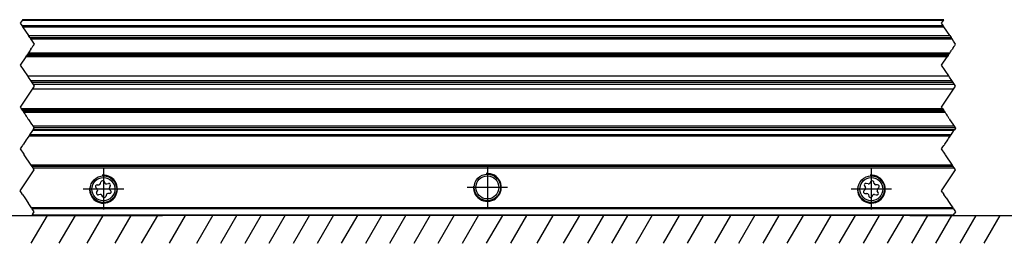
# Model space of a CAD drawing. Header units: millimetres. Extents: x -746 to 1106, y -92 to 517.
# Tile 34 of 55: x -385 to -244, y 205 to 237. Entities that reach past the tile are written whole.
import ezdxf

# ---------------------------------------------------------------- set-up
doc = ezdxf.new("R2010")
doc.units = ezdxf.units.MM
doc.linetypes.add('DOT_CENTER', pattern=[14, 12, -1, 0, -1])
doc.layers.add('1', color=7, linetype='Continuous')

# ---------------------------------------------------------------- blocks, each defined once
blk = doc.blocks.new('REGLA_SV2-720-T__7', base_point=(-579.95, 218.55))
at = {"color": 2, "linetype": 'DOT_CENTER'}
for p, q in [((-385.11, 236.45), (-385.38, 236.05)), ((-385.38, 236.05), (-385.16, 235.73)), ((-385.16, 235.73), (-385.04, 235.55)), ((-385.04, 236.55), (-385.11, 236.45)), ((-253.38, 236.05), (-253.11, 236.45)), ((-253.16, 235.73), (-253.38, 236.05)), ((-253.04, 235.55), (-253.16, 235.73)), ((-253.11, 236.45), (-253.04, 236.55)), ((-385.04, 235.55), (-384.2, 234.29)), ((-384.01, 234.01), (-384.2, 234.29)), ((-252.2, 234.29), (-253.04, 235.55)), ((-252.2, 234.29), (-252.01, 234.01)), ((-384.01, 234.01), (-383.88, 233.81)), ((-383.88, 233.81), (-383.68, 233.5)), ((-383.68, 233.5), (-383.38, 233.05)), ((-383.52, 232.83), (-383.6, 232.72)), ((-383.5, 232.87), (-383.52, 232.83)), ((-383.38, 233.05), (-383.5, 232.87)), ((-251.88, 233.81), (-252.01, 234.01)), ((-251.68, 233.5), (-251.88, 233.81)), ((-251.38, 233.05), (-251.68, 233.5)), ((-251.6, 232.72), (-251.52, 232.83)), ((-251.52, 232.83), (-251.5, 232.87)), ((-251.5, 232.87), (-251.38, 233.05)), ((-384.58, 231.24), (-384.45, 231.44)), ((-384.35, 231.58), (-384.45, 231.44)), ((-384.3, 231.66), (-384.35, 231.58)), ((-384.22, 231.78), (-384.3, 231.66)), ((-384.11, 231.95), (-384.22, 231.78)), ((-384.01, 232.09), (-384.11, 231.95)), ((-383.93, 232.21), (-384.01, 232.09)), ((-383.84, 232.35), (-383.93, 232.21)), ((-383.84, 232.35), (-383.77, 232.46)), ((-383.72, 232.53), (-383.77, 232.46)), ((-383.6, 232.72), (-383.72, 232.53)), ((-252.45, 231.44), (-252.58, 231.24)), ((-252.45, 231.44), (-252.35, 231.58)), ((-252.35, 231.58), (-252.31, 231.66)), ((-252.31, 231.66), (-252.22, 231.78)), ((-252.22, 231.78), (-252.11, 231.95)), ((-252.11, 231.95), (-252.01, 232.09)), ((-252.01, 232.09), (-251.94, 232.21)), ((-251.94, 232.21), (-251.84, 232.35)), ((-251.77, 232.46), (-251.84, 232.35)), ((-251.77, 232.46), (-251.72, 232.53)), ((-251.72, 232.53), (-251.6, 232.72)), ((-384.58, 231.24), (-385.38, 230.05)), ((-385.38, 230.05), (-384.34, 228.5)), ((-253.38, 230.05), (-252.58, 231.24)), ((-252.34, 228.5), (-253.38, 230.05)), ((-384.34, 228.5), (-384.24, 228.35)), ((-384.24, 228.35), (-383.9, 227.84)), ((-383.9, 227.84), (-383.71, 227.55)), ((-383.71, 227.55), (-383.52, 227.26)), ((-383.52, 227.26), (-383.38, 227.05)), ((-252.24, 228.35), (-252.34, 228.5)), ((-251.9, 227.84), (-252.24, 228.35)), ((-251.71, 227.55), (-251.9, 227.84)), ((-251.52, 227.26), (-251.71, 227.55)), ((-251.38, 227.05), (-251.52, 227.26)), ((-383.67, 226.6), (-385.38, 224.05)), ((-383.58, 226.75), (-383.67, 226.6)), ((-383.38, 227.05), (-383.58, 226.75)), ((-253.38, 224.05), (-251.68, 226.6)), ((-251.68, 226.6), (-251.58, 226.75)), ((-251.58, 226.75), (-251.38, 227.05)), ((-385.38, 224.05), (-385.25, 223.86)), ((-385.12, 223.66), (-385.25, 223.86)), ((-385.12, 223.66), (-385.02, 223.52)), ((-385.02, 223.52), (-384.97, 223.44)), ((-384.97, 223.44), (-384.89, 223.32)), ((-384.89, 223.32), (-384.78, 223.15)), ((-384.78, 223.15), (-384.68, 223.01)), ((-384.68, 223.01), (-384.6, 222.89)), ((-384.6, 222.89), (-384.51, 222.75)), ((-253.25, 223.86), (-253.38, 224.05)), ((-253.25, 223.86), (-253.12, 223.66)), ((-253.02, 223.52), (-253.12, 223.66)), ((-252.97, 223.44), (-253.02, 223.52)), ((-252.89, 223.32), (-252.97, 223.44)), ((-252.78, 223.15), (-252.89, 223.32)), ((-252.68, 223.01), (-252.78, 223.15)), ((-252.6, 222.89), (-252.68, 223.01)), ((-252.51, 222.75), (-252.6, 222.89)), ((-384.51, 222.75), (-384.44, 222.64)), ((-384.44, 222.64), (-384.39, 222.57)), ((-384.39, 222.57), (-384.27, 222.38)), ((-384.21, 222.3), (-384.27, 222.38)), ((-384.21, 222.3), (-384.19, 222.27)), ((-384.19, 222.27), (-383.74, 221.6)), ((-383.74, 221.6), (-383.54, 221.29)), ((-252.44, 222.64), (-252.51, 222.75)), ((-252.39, 222.57), (-252.44, 222.64)), ((-252.27, 222.38), (-252.39, 222.57)), ((-252.27, 222.38), (-252.21, 222.3)), ((-252.19, 222.27), (-252.21, 222.3)), ((-251.74, 221.6), (-252.19, 222.27)), ((-251.54, 221.29), (-251.74, 221.6)), ((-384.02, 220.09), (-384.14, 219.9)), ((-383.63, 220.67), (-384.02, 220.09)), ((-383.61, 220.69), (-383.63, 220.67)), ((-383.54, 220.81), (-383.61, 220.69)), ((-383.54, 221.29), (-383.4, 221.09)), ((-383.54, 220.81), (-383.38, 221.05)), ((-383.38, 221.05), (-383.4, 221.09)), ((-252.14, 219.9), (-252.02, 220.09)), ((-252.02, 220.09), (-251.63, 220.67)), ((-251.63, 220.67), (-251.62, 220.69)), ((-251.62, 220.69), (-251.54, 220.81)), ((-251.4, 221.09), (-251.54, 221.29)), ((-251.38, 221.05), (-251.54, 220.81)), ((-251.4, 221.09), (-251.38, 221.05)), ((-384.98, 218.65), (-385.04, 218.55)), ((-384.91, 218.75), (-384.98, 218.65)), ((-384.5, 219.37), (-384.91, 218.75)), ((-384.14, 219.9), (-384.37, 219.55)), ((-253.04, 218.55), (-252.98, 218.65)), ((-252.98, 218.65), (-252.91, 218.75)), ((-252.91, 218.75), (-252.5, 219.37)), ((-252.37, 219.55), (-252.14, 219.9))]:
    blk.add_line(p, q, dxfattribs=at)
at = {"color": 3, "linetype": 'Continuous'}
for p, q in [((-385.16, 235.73), (-253.16, 235.73)), ((-253.11, 236.45), (-385.11, 236.45)), ((-385.04, 235.55), (-253.04, 235.55)), ((-384.2, 234.29), (-252.2, 234.29)), ((-383.88, 233.81), (-251.88, 233.81)), ((-384.45, 231.44), (-252.45, 231.44)), ((-252.22, 231.78), (-384.22, 231.78)), ((-252.58, 231.24), (-384.58, 231.24)), ((-385.25, 223.86), (-253.25, 223.86)), ((-253.12, 223.66), (-385.12, 223.66)), ((-384.89, 223.32), (-252.89, 223.32)), ((-251.54, 221.29), (-383.54, 221.29)), ((-251.54, 220.81), (-383.54, 220.81))]:
    blk.add_line(p, q, dxfattribs=at)
at = {"color": 7, "linetype": 'Continuous'}
for p, q in [((-253.04, 236.55), (-385.04, 236.55)), ((-384.01, 234.01), (-252.01, 234.01)), ((-252.35, 231.58), (-384.35, 231.58)), ((-384.34, 228.5), (-252.34, 228.5)), ((-383.9, 227.84), (-251.9, 227.84)), ((-251.71, 227.55), (-383.71, 227.55)), ((-251.52, 227.26), (-383.52, 227.26)), ((-251.68, 226.6), (-383.67, 226.6)), ((-385.02, 223.52), (-253.02, 223.52)), ((-251.4, 221.09), (-383.4, 221.09))]:
    blk.add_line(p, q, dxfattribs=at)
blk = doc.blocks.new('SOPORTE_SV2-T__8', base_point=(-582.95, 208.55))
at = {"color": 2, "linetype": 'DOT_CENTER'}
for p, q in [((-384.02, 220.09), (-384.14, 219.9)), ((-383.63, 220.67), (-384.02, 220.09)), ((-383.61, 220.69), (-383.63, 220.67)), ((-252.14, 219.9), (-252.02, 220.09)), ((-252.02, 220.09), (-251.63, 220.67)), ((-251.63, 220.67), (-251.62, 220.69)), ((-384.98, 218.65), (-385.04, 218.55)), ((-384.91, 218.75), (-384.98, 218.65)), ((-384.5, 219.37), (-384.91, 218.75)), ((-384.37, 219.55), (-384.5, 219.37)), ((-384.14, 219.9), (-384.37, 219.55)), ((-253.04, 218.55), (-252.98, 218.65)), ((-252.98, 218.65), (-252.91, 218.75)), ((-252.91, 218.75), (-252.5, 219.37)), ((-252.5, 219.37), (-252.37, 219.55)), ((-252.37, 219.55), (-252.14, 219.9)), ((-385.18, 218.35), (-385.38, 218.05)), ((-385.38, 218.05), (-384.87, 217.3)), ((-385.04, 218.55), (-385.18, 218.35)), ((-384.87, 217.3), (-384.83, 217.23)), ((-384.83, 217.23), (-383.84, 215.75)), ((-253.38, 218.05), (-253.18, 218.35)), ((-252.88, 217.3), (-253.38, 218.05)), ((-253.18, 218.35), (-253.04, 218.55)), ((-252.83, 217.23), (-252.88, 217.3)), ((-251.84, 215.75), (-252.83, 217.23)), ((-385.38, 212.05), (-383.38, 215.05)), ((-383.84, 215.75), (-383.71, 215.55)), ((-383.71, 215.55), (-383.58, 215.35)), ((-383.58, 215.35), (-383.48, 215.2)), ((-383.39, 215.07), (-383.48, 215.2)), ((-383.38, 215.05), (-383.39, 215.07)), ((-253.38, 212.05), (-251.38, 215.05)), ((-251.71, 215.55), (-251.84, 215.75)), ((-251.58, 215.35), (-251.71, 215.55)), ((-251.48, 215.2), (-251.58, 215.35)), ((-251.39, 215.07), (-251.48, 215.2)), ((-251.38, 215.05), (-251.39, 215.07)), ((-385.18, 211.75), (-385.38, 212.05)), ((-385.04, 211.55), (-385.18, 211.75)), ((-253.18, 211.75), (-253.38, 212.05)), ((-253.18, 211.75), (-253.04, 211.55)), ((-385.04, 211.55), (-384.71, 211.05)), ((-384.71, 211.05), (-384.18, 210.25)), ((-384.04, 210.05), (-384.18, 210.25)), ((-252.71, 211.05), (-253.04, 211.55)), ((-252.71, 211.05), (-252.18, 210.25)), ((-252.18, 210.25), (-251.76, 209.63)), ((-383.76, 209.63), (-384.04, 210.05)), ((-383.76, 209.63), (-383.67, 209.49)), ((-383.38, 209.05), (-383.67, 209.49)), ((-383.58, 208.75), (-383.38, 209.05)), ((-251.67, 209.49), (-251.76, 209.63)), ((-251.67, 209.49), (-251.38, 209.05)), ((-251.38, 209.05), (-251.58, 208.75)), ((-383.67, 208.61), (-383.71, 208.55)), ((-383.58, 208.75), (-383.67, 208.61)), ((-251.71, 208.55), (-251.67, 208.61)), ((-251.67, 208.61), (-251.58, 208.75))]:
    blk.add_line(p, q, dxfattribs=at)
at = {"color": 3, "linetype": 'Continuous'}
for p, q in [((-252.02, 220.09), (-384.02, 220.09)), ((-251.63, 220.67), (-383.63, 220.67)), ((-252.14, 219.9), (-384.14, 219.9)), ((-251.84, 215.75), (-383.84, 215.75)), ((-383.58, 215.35), (-251.58, 215.35)), ((-251.76, 209.63), (-383.76, 209.63)), ((-251.67, 209.49), (-383.67, 209.49)), ((-383.67, 208.61), (-251.67, 208.61))]:
    blk.add_line(p, q, dxfattribs=at)
at = {"color": 7, "linetype": 'Continuous'}
for p, q in [((-251.62, 220.69), (-383.61, 220.69)), ((-251.71, 215.55), (-383.71, 215.55)), ((-373.87, 213.08), (-373.8, 213.33)), ((-373.37, 213.39), (-373.24, 213.16)), ((-372.99, 213.05), (-372.73, 213.12)), ((-263.91, 213.05), (-264.17, 213.12)), ((-263.53, 213.39), (-263.66, 213.16)), ((-263.03, 213.08), (-263.1, 213.33)), ((-374.34, 212.33), (-374.52, 212.52)), ((-374.43, 211.82), (-374.3, 212.05)), ((-374.35, 212.91), (-374.09, 212.91)), ((-372.55, 211.69), (-372.81, 211.69)), ((-372.47, 212.78), (-372.6, 212.55)), ((-372.56, 212.27), (-372.38, 212.08)), ((-264.34, 212.27), (-264.52, 212.08)), ((-264.43, 212.78), (-264.3, 212.55)), ((-264.35, 211.69), (-264.09, 211.69)), ((-262.55, 212.91), (-262.81, 212.91)), ((-262.47, 211.82), (-262.6, 212.05)), ((-262.56, 212.33), (-262.38, 212.52)), ((-373.92, 211.55), (-374.17, 211.48)), ((-373.53, 211.21), (-373.66, 211.44)), ((-373.03, 211.52), (-373.1, 211.27)), ((-263.87, 211.52), (-263.8, 211.27)), ((-263.37, 211.21), (-263.24, 211.44)), ((-262.98, 211.55), (-262.73, 211.48)), ((-251.71, 208.55), (-383.71, 208.55))]:
    blk.add_line(p, q, dxfattribs=at)
for centre, radius in [((-318.45, 212.55), 1.9), ((-373.45, 212.3), 1.9), ((-373.45, 212.3), 1.65), ((-318.45, 212.55), 1.65), ((-263.45, 212.3), 1.9), ((-263.45, 212.3), 1.65)]:
    blk.add_circle(centre, radius, dxfattribs=at)
for centre, start, end in [((-374.09, 213.15), 270.5656, 343.8716), ((-373.57, 213.27), 30.1519, 163.8716), ((-373.04, 213.28), 210.1519, 283.4579), ((-372.67, 212.89), 330.5656, 103.4579), ((-264.23, 212.89), 76.5421, 209.4344), ((-263.86, 213.28), 256.5421, 329.8481), ((-263.33, 213.27), 16.1284, 149.8481), ((-262.81, 213.15), 196.1284, 269.4344), ((-374.35, 212.68), 90.5656, 223.8716), ((-374.23, 211.71), 150.5656, 283.8716), ((-374.5, 212.17), 330.5656, 43.8716), ((-372.81, 211.45), 90.5656, 163.8706), ((-372.4, 212.43), 150.5656, 223.8716), ((-372.55, 211.92), 270.5656, 43.8716), ((-264.35, 211.92), 136.1284, 269.4344), ((-264.5, 212.43), 316.1284, 29.4344), ((-264.09, 211.45), 16.1294, 89.4344), ((-262.67, 211.71), 256.1284, 29.4344), ((-262.4, 212.17), 136.1284, 209.4344), ((-262.55, 212.68), 316.1284, 89.4344), ((-373.86, 211.32), 30.5656, 103.8716), ((-373.33, 211.33), 210.5656, 343.8706), ((-263.57, 211.33), 196.1294, 329.4344), ((-263.04, 211.32), 76.1284, 149.4344)]:
    blk.add_arc(centre, 0.233, start, end, dxfattribs=at)
at = {"layer": '1', "color": 2, "linetype": 'DOT_CENTER'}
for p, q in [((-373.45, 215.2), (-373.45, 209.4)), ((-318.45, 215.45), (-318.45, 209.65)), ((-263.45, 215.2), (-263.45, 209.4)), ((-370.55, 212.3), (-376.35, 212.3)), ((-315.55, 212.55), (-321.35, 212.55)), ((-260.55, 212.3), (-266.35, 212.3))]:
    blk.add_line(p, q, dxfattribs=at)
at = {"layer": '1', "color": 30, "linetype": 'Continuous'}
for centre in [(-318.45, 212.55), (-373.45, 212.3), (-263.45, 212.3)]:
    blk.add_arc(centre, 2, 175, 95, dxfattribs=at)
blk = doc.blocks.new('REGLA_SV2-720-T__10', base_point=(-582.95, 208.55))
for name, p in [('REGLA_SV2-720-T__7', (-579.95, 218.55)), ('SOPORTE_SV2-T__8', (-582.95, 208.55))]:
    blk.add_blockref(name, p)
blk = doc.blocks.new('Bottom2', base_point=(-495.45, 222.55))
at = {"layer": '1', "color": 2, "linetype": 'Continuous'}
for p, q in [((-621.519, 208.55), (-364.969, 208.55)), ((-381.519, 208.55), (-383.828, 204.55)), ((-377.519, 208.55), (-379.828, 204.55)), ((-373.519, 208.55), (-375.828, 204.55)), ((-369.519, 208.55), (-371.828, 204.55)), ((-367.987, 204.55), (-365.678, 208.55)), ((-363.999, 204.55), (-361.689, 208.55)), ((-360.085, 204.55), (-357.741, 208.609)), ((-357.95, 208.609), (-319.681, 208.609)), ((-356.625, 204.55), (-354.281, 208.609)), ((-353.165, 204.55), (-350.821, 208.609)), ((-349.705, 204.55), (-347.361, 208.609)), ((-346.245, 204.55), (-343.901, 208.609)), ((-342.785, 204.55), (-340.441, 208.609)), ((-339.325, 204.55), (-336.981, 208.609)), ((-335.865, 204.55), (-333.521, 208.609)), ((-332.405, 204.55), (-330.061, 208.609)), ((-328.945, 204.55), (-326.601, 208.609)), ((-325.485, 204.55), (-323.141, 208.609)), ((-322.025, 204.55), (-319.681, 208.609)), ((-318.565, 204.55), (-316.255, 208.55)), ((-315.105, 204.55), (-312.795, 208.55)), ((-311.32, 204.55), (-309.011, 208.55)), ((-307.536, 204.55), (-305.226, 208.55)), ((-304.076, 204.55), (-301.766, 208.55)), ((-300.616, 204.55), (-298.306, 208.55)), ((-297.156, 204.55), (-294.812, 208.609)), ((-293.241, 204.55), (-290.932, 208.55)), ((-289.781, 204.55), (-287.472, 208.55)), ((-285.867, 204.55), (-283.558, 208.55)), ((-282.407, 204.55), (-280.064, 208.609)), ((-278.947, 204.55), (-276.638, 208.55)), ((-275.487, 204.55), (-273.178, 208.55)), ((-271.499, 204.55), (-269.19, 208.55)), ((-268.039, 204.55), (-265.73, 208.55)), ((-264.579, 204.55), (-262.27, 208.55)), ((-261.119, 204.55), (-258.81, 208.55)), ((-257.95, 208.55), (-194.786, 208.55)), ((-257.659, 204.55), (-255.35, 208.55)), ((-254.199, 204.55), (-251.89, 208.55)), ((-250.739, 204.55), (-248.43, 208.55)), ((-247.279, 204.55), (-244.97, 208.55))]:
    blk.add_line(p, q, dxfattribs=at)
at = {"layer": '1', "color": 7, "linetype": 'Continuous'}
blk.add_line((-322.025, 204.55), (-319.681, 208.609), dxfattribs=at)
blk.add_blockref('REGLA_SV2-720-T__10', (-582.95, 208.55))

msp = doc.modelspace()

# ---------------------------------------------------------------- block references
msp.add_blockref('Bottom2', (-495.45, 222.55))

doc.saveas('drawing.dxf')
